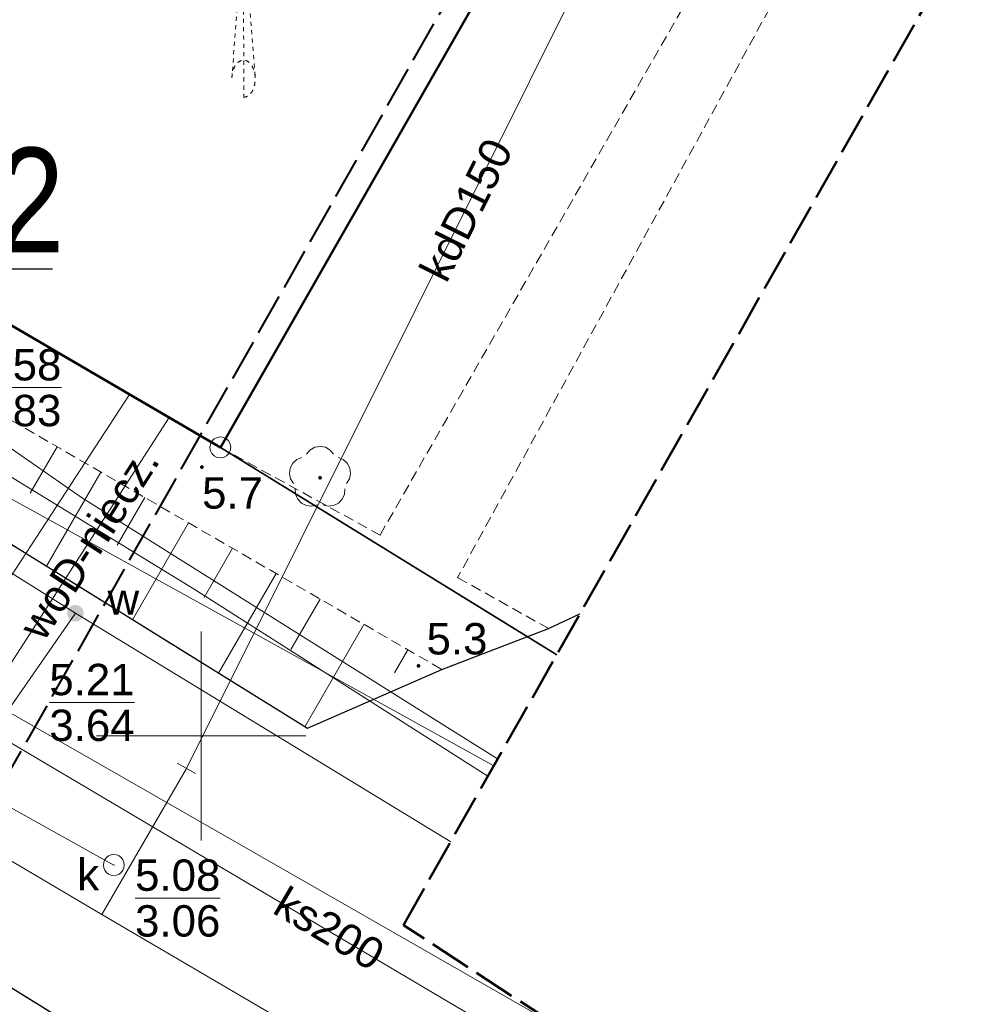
# Model space of a CAD drawing. Extents: x 5477758 to 5478333, y 5918235 to 5918502.
# Tile 63 of 130: x 5477946 to 5477968, y 5918394 to 5918417. Entities that reach past the tile are written whole.
import ezdxf
from ezdxf.enums import TextEntityAlignment as Align

# ---------------------------------------------------------------- set-up
doc = ezdxf.new("R2010")
doc.units = 0
doc.header["$LTSCALE"] = 0.25
doc.header["$PDSIZE"] = 0.75
for name, pattern in [('HIDDEN', [0.375, 0.25, -0.125]), ('PRZER1-1', [2, 1, -1]), ('PRZER2-1', [3, 2, -1]), ('PRZER3-1', [4, 3, -1]), ('PRZER4-1', [5, 4, -1])]:
    doc.linetypes.add(name, pattern=pattern)
doc.layers.get('0').update_dxf_attribs({"linetype": 'CONTINUOUS', "lineweight": 13})
for name, color, linetype, lineweight in [('GEPPGD', 252, 'CONTINUOUS', 18), ('GESBZO', 252, 'CONTINUOUS', 50), ('GESDZI', 30, 'CONTINUOUS', 35), ('GESUZY', 252, 'PRZER1-1', 18), ('GSLKRW', 252, 'CONTINUOUS', 25), ('GSPPRB', 252, 'CONTINUOUS', 20), ('GSPRDL', 252, 'CONTINUOUS', 18), ('GSPWPN', 252, 'CONTINUOUS', 13), ('GSPWPN_O', 252, 'CONTINUOUS', 13), ('GSSKOA', 252, 'PRZER3-1', 18), ('GSSKOD', 252, 'PRZER2-1', 18), ('GSSZSN', 252, 'PRZER2-1', 18), ('GULEPR', 252, 'CONTINUOUS', 18), ('GULGPR', 252, 'CONTINUOUS', 18), ('GULKPR', 252, 'CONTINUOUS', 18), ('GULKPR_O', 252, 'CONTINUOUS', 18), ('GULWPR', 252, 'CONTINUOUS', 18), ('GULWPR_O', 252, 'CONTINUOUS', 18), ('GUPIWZ', 252, 'CONTINUOUS', 18), ('GUPIWZ_O', 252, 'CONTINUOUS', 18), ('GUPKSD', 252, 'CONTINUOUS', 18), ('GUPPRZ', 252, 'CONTINUOUS', 18), ('GUPPRZ_O', 252, 'CONTINUOUS', 18), ('GUPWZA', 252, 'CONTINUOUS', 18), ('GUPWZA_O', 252, 'CONTINUOUS', 18), ('GUPZCP', 252, 'CONTINUOUS', 18), ('krzyże', 252, 'CONTINUOUS', 13), ('zakres', 252, 'PRZER4-1', 50), ('znak_polnocy', 252, 'HIDDEN', 13), ('ZZ_numer-inwentaryzacyjny', 5, 'CONTINUOUS', 25)]:
    doc.layers.add(name, color=color, linetype=linetype, lineweight=lineweight)
doc.layers.add('kołnierz', color=252, linetype='CONTINUOUS', lineweight=70, plot=False)
doc.styles.add('GEO-INFO', font='arial.ttf')
doc.styles.add('zielen', font='ARIALN.TTF', dxfattribs={"height": 2.5})

# ---------------------------------------------------------------- blocks, each defined once
blk = doc.blocks.new('EPPGS')
at = {"color": 0}
blk.add_lwpolyline([(0, 0.5), (0.154508, 0.475528), (0.293893, 0.404508), (0.404508, 0.293893), (0.475528, 0.154508), (0.5, 0), (0.475528, -0.154508), (0.404508, -0.293893), (0.293893, -0.404508), (0.154508, -0.475528), (0, -0.5), (-0.154508, -0.475528), (-0.293893, -0.404508), (-0.404508, -0.293893), (-0.475528, -0.154508), (-0.5, 0), (-0.475528, 0.154508), (-0.404508, 0.293893), (-0.293893, 0.404508), (-0.154508, 0.475528)], close=True, dxfattribs=at)
blk = doc.blocks.new('POINT')
at = {"color": 0}
blk.add_point((0, 0), dxfattribs=at)
blk = doc.blocks.new('KOLO')
blk.add_hatch(color=0).paths.add_polyline_path([(-0.5, 0), (-0.482963, -0.12941), (-0.433013, -0.25), (-0.353553, -0.353553), (-0.25, -0.433013), (-0.12941, -0.482963), (0, -0.5), (0.12941, -0.482963), (0.25, -0.433013), (0.353553, -0.353553), (0.433013, -0.25), (0.482963, -0.12941), (0.5, 0), (0.482963, 0.12941), (0.433013, 0.25), (0.353553, 0.353553), (0.25, 0.433013), (0.12941, 0.482963), (0, 0.5), (-0.12941, 0.482963), (-0.25, 0.433013), (-0.353553, 0.353553), (-0.433013, 0.25), (-0.482963, 0.12941)])
blk = doc.blocks.new('OKRAG_PELNY')
at = {"color": 0}
blk.add_lwpolyline([(0, 0.5), (0.12941, 0.482963), (0.25, 0.433013), (0.353553, 0.353553), (0.433013, 0.25), (0.482963, 0.12941), (0.5, 0), (0.482963, -0.12941), (0.433013, -0.25), (0.353553, -0.353553), (0.25, -0.433013), (0.12941, -0.482963), (0, -0.5), (-0.12941, -0.482963), (-0.25, -0.433013), (-0.353553, -0.353553), (-0.433013, -0.25), (-0.482963, -0.12941), (-0.5, 0), (-0.482963, 0.12941), (-0.433013, 0.25), (-0.353553, 0.353553), (-0.25, 0.433013), (-0.12941, 0.482963)], close=True, dxfattribs=at)
blk = doc.blocks.new('PION_C')
at = {"color": 0}
blk.add_lwpolyline([(0, 0.5), (0, -0.5)], dxfattribs=at)
blk = doc.blocks.new('SPDLP')
blk.add_hatch(color=0).paths.add_polyline_path([(0, -0.09), (0.027812, -0.085595), (0.052901, -0.072812), (0.072812, -0.052901), (0.085595, -0.027812), (0.09, 0), (0.085595, 0.027812), (0.072812, 0.052901), (0.052901, 0.072812), (0.027812, 0.085595), (0, 0.09), (-0.027812, 0.085595), (-0.052901, 0.072812), (-0.072812, 0.052901), (-0.085595, 0.027812), (-0.09, 0), (-0.085595, -0.027812), (-0.072812, -0.052901), (-0.052901, -0.072812), (-0.027812, -0.085595)])
at = {"color": 0}
for points in [[(-0.648554, 1.126667), (-0.481106, 1.325358), (-0.255912, 1.454989), (0, 1.5), (0.255912, 1.454989), (0.481106, 1.325358), (0.648554, 1.126667)], [(-1.271938, -0.268652), (-1.40916, -0.048001), (-1.462858, 0.20623), (-1.426585, 0.463525), (-1.304695, 0.693003), (-1.11182, 0.867117), (-0.871109, 0.964971)], [(0.871109, 0.964971), (1.11182, 0.867117), (1.304695, 0.693003), (1.426585, 0.463525), (1.462858, 0.20623), (1.40916, -0.048001), (1.271938, -0.268652)], [(-0.137547, -1.292703), (-0.389802, -1.355024), (-0.648184, -1.327532), (-0.881678, -1.213525), (-1.062258, -1.026689), (-1.168249, -0.78945), (-1.186929, -0.530282)], [(1.186929, -0.530282), (1.168249, -0.78945), (1.062258, -1.026689), (0.881678, -1.213525), (0.648184, -1.327532), (0.389802, -1.355024), (0.137547, -1.292703)]]:
    blk.add_lwpolyline(points, dxfattribs=at)
blk = doc.blocks.new('znak')
for points in [[(97792.02, 33202.11), (97792.13, 33202.89), (97792.44, 33203.57), (97792.93, 33204.06), (97793.43, 33204.21), (97793.93, 33204.06), (97794.41, 33203.55), (97794.7, 33202.86), (97794.78, 33202.42), (97794.69, 33201.09), (97794.39, 33200.41), (97793.89, 33199.91), (97793.43, 33199.76)], [(97792.05, 33174.15), (97792.16, 33174.92), (97792.47, 33175.6), (97792.96, 33176.1), (97793.46, 33176.25), (97793.96, 33176.09), (97794.44, 33175.59), (97794.73, 33174.9), (97794.84, 33174.01), (97794.72, 33173.13), (97794.42, 33172.44), (97793.92, 33171.95), (97793.47, 33171.8)]]:
    blk.add_spline(points, degree=3)
at = {"layer": 'znak_polnocy', "linetype": 'ByBlock'}
for p, q in [((97793.41, 33222.33, -3.5), (97792.02, 33202.11, -3.5)), ((97794.8, 33202.32, -3.5), (97793.41, 33222.33, -3.5)), ((97793.43, 33204.21, -3.5), (97793.41, 33222.33, -3.5)), ((97793.43, 33204.21, -3.5), (97793.47, 33171.8, -3.5)), ((97791.99, 33198.28, -3.5), (97792.03, 33198.32, -3.5)), ((97791.99, 33198.19, -3.5), (97792.07, 33198.28, -3.5)), ((97791.99, 33198.11, -3.5), (97792.11, 33198.23, -3.5)), ((97791.99, 33198.02, -3.5), (97792.16, 33198.19, -3.5)), ((97791.99, 33197.93, -3.5), (97792.2, 33198.15, -3.5)), ((97791.99, 33197.84, -3.5), (97792.25, 33198.1, -3.5)), ((97791.99, 33197.75, -3.5), (97792.29, 33198.06, -3.5)), ((97791.99, 33197.66, -3.5), (97792.34, 33198.01, -3.5)), ((97791.99, 33197.58, -3.5), (97792.38, 33197.97, -3.5)), ((97791.99, 33197.49, -3.5), (97792.42, 33197.92, -3.5)), ((97791.99, 33197.4, -3.5), (97792.47, 33197.88, -3.5)), ((97791.99, 33197.31, -3.5), (97792.51, 33197.84, -3.5)), ((97791.99, 33197.22, -3.5), (97792.56, 33197.79, -3.5)), ((97791.99, 33197.13, -3.5), (97792.6, 33197.75, -3.5)), ((97791.99, 33197.04, -3.5), (97792.65, 33197.7, -3.5)), ((97791.99, 33196.96, -3.5), (97792.69, 33197.66, -3.5)), ((97791.99, 33196.87, -3.5), (97792.73, 33197.61, -3.5)), ((97791.99, 33196.78, -3.5), (97792.78, 33197.57, -3.5)), ((97791.99, 33196.69, -3.5), (97792.82, 33197.53, -3.5)), ((97791.99, 33196.6, -3.5), (97792.87, 33197.48, -3.5)), ((97791.99, 33196.51, -3.5), (97792.91, 33197.44, -3.5)), ((97791.99, 33196.43, -3.5), (97792.95, 33197.39, -3.5)), ((97791.99, 33196.34, -3.5), (97793, 33197.35, -3.5)), ((97791.99, 33196.25, -3.5), (97793.04, 33197.31, -3.5)), ((97791.99, 33196.16, -3.5), (97793.09, 33197.26, -3.5)), ((97791.99, 33196.07, -3.5), (97793.13, 33197.22, -3.5)), ((97791.99, 33195.98, -3.5), (97793.18, 33197.17, -3.5)), ((97791.99, 33195.9, -3.5), (97793.22, 33197.13, -3.5)), ((97791.99, 33195.81, -3.5), (97793.26, 33197.08, -3.5)), ((97791.99, 33195.72, -3.5), (97793.31, 33197.04, -3.5)), ((97791.99, 33195.63, -3.5), (97793.35, 33197, -3.5)), ((97791.99, 33195.54, -3.5), (97793.4, 33196.95, -3.5)), ((97791.99, 33195.45, -3.5), (97793.44, 33196.91, -3.5)), ((97792, 33195.38, -3.5), (97793.48, 33196.86, -3.5)), ((97792.05, 33195.34, -3.5), (97793.53, 33196.82, -3.5)), ((97792.09, 33195.29, -3.5), (97793.57, 33196.77, -3.5)), ((97792.13, 33195.25, -3.5), (97793.62, 33196.73, -3.5)), ((97792.18, 33195.2, -3.5), (97793.66, 33196.69, -3.5)), ((97792.22, 33195.16, -3.5), (97793.71, 33196.64, -3.5)), ((97792.27, 33195.12, -3.5), (97793.75, 33196.6, -3.5)), ((97792.31, 33195.07, -3.5), (97793.79, 33196.55, -3.5)), ((97792.36, 33195.03, -3.5), (97793.84, 33196.51, -3.5)), ((97792.4, 33194.98, -3.5), (97793.88, 33196.47, -3.5)), ((97794.95, 33195.4, -3.5), (97794.95, 33197.18, -4.5)), ((97791.99, 33190.95, -6), (97791.99, 33195.4, -6)), ((97791.99, 33195.4, -3.5), (97791.99, 33193.62, -3.1)), ((97792.44, 33194.94, -3.5), (97793.93, 33196.42, -3.5)), ((97792.49, 33194.9, -3.5), (97793.97, 33196.38, -3.5)), ((97792.53, 33194.85, -3.5), (97794.01, 33196.33, -3.5)), ((97792.58, 33194.81, -3.5), (97794.06, 33196.29, -3.5)), ((97792.62, 33194.76, -3.5), (97794.1, 33196.24, -3.5)), ((97792.67, 33194.72, -3.5), (97794.15, 33196.2, -3.5)), ((97792.71, 33194.67, -3.5), (97794.19, 33196.16, -3.5)), ((97792.75, 33194.63, -3.5), (97794.24, 33196.11, -3.5)), ((97792.8, 33194.59, -3.5), (97794.28, 33196.07, -3.5)), ((97792.84, 33194.54, -3.5), (97794.32, 33196.02, -3.5)), ((97792.89, 33194.5, -3.5), (97794.37, 33195.98, -3.5)), ((97792.93, 33194.45, -3.5), (97794.41, 33195.93, -3.5)), ((97792.97, 33194.41, -3.5), (97794.46, 33195.89, -3.5)), ((97793.02, 33194.36, -3.5), (97794.5, 33195.85, -3.5)), ((97793.06, 33194.32, -3.5), (97794.54, 33195.8, -3.5)), ((97793.11, 33194.28, -3.5), (97794.59, 33195.76, -3.5)), ((97793.15, 33194.23, -3.5), (97794.63, 33195.71, -3.5)), ((97793.2, 33194.19, -3.5), (97794.68, 33195.67, -3.5)), ((97793.24, 33194.14, -3.5), (97794.72, 33195.63, -3.5)), ((97793.28, 33194.1, -3.5), (97794.77, 33195.58, -3.5)), ((97793.33, 33194.06, -3.5), (97794.81, 33195.54, -3.5)), ((97793.37, 33194.01, -3.5), (97794.85, 33195.49, -3.5)), ((97793.42, 33193.97, -3.5), (97794.9, 33195.45, -3.5)), ((97793.46, 33193.92, -3.5), (97794.94, 33195.4, -3.5)), ((97793.5, 33193.88, -3.5), (97794.95, 33195.33, -3.5)), ((97793.55, 33193.83, -3.5), (97794.95, 33195.24, -3.5)), ((97793.59, 33193.79, -3.5), (97794.95, 33195.15, -3.5)), ((97793.64, 33193.75, -3.5), (97794.95, 33195.06, -3.5)), ((97793.68, 33193.7, -3.5), (97794.95, 33194.97, -3.5)), ((97793.73, 33193.66, -3.5), (97794.95, 33194.88, -3.5)), ((97793.77, 33193.61, -3.5), (97794.95, 33194.8, -3.5)), ((97793.81, 33193.57, -3.5), (97794.95, 33194.71, -3.5)), ((97793.86, 33193.52, -3.5), (97794.95, 33194.62, -3.5)), ((97793.9, 33193.48, -3.5), (97794.95, 33194.53, -3.5)), ((97793.95, 33193.44, -3.5), (97794.95, 33194.44, -3.5)), ((97793.99, 33193.39, -3.5), (97794.95, 33194.35, -3.5)), ((97794.04, 33193.35, -3.5), (97794.95, 33194.27, -3.5)), ((97794.08, 33193.3, -3.5), (97794.95, 33194.18, -3.5)), ((97794.12, 33193.26, -3.5), (97794.95, 33194.09, -3.5)), ((97794.17, 33193.22, -3.5), (97794.95, 33194, -3.5)), ((97794.21, 33193.17, -3.5), (97794.95, 33193.91, -3.5)), ((97794.26, 33193.13, -3.5), (97794.95, 33193.82, -3.5)), ((97794.3, 33193.08, -3.5), (97794.95, 33193.73, -3.5)), ((97794.34, 33193.04, -3.5), (97794.95, 33193.65, -3.5)), ((97794.39, 33192.99, -3.5), (97794.95, 33193.56, -3.5)), ((97794.43, 33192.95, -3.5), (97794.95, 33193.47, -3.5)), ((97794.48, 33192.91, -3.5), (97794.95, 33193.38, -3.5)), ((97794.52, 33192.86, -3.5), (97794.95, 33193.29, -3.5)), ((97794.57, 33192.82, -3.5), (97794.95, 33193.2, -3.5)), ((97794.61, 33192.77, -3.5), (97794.95, 33193.12, -3.5)), ((97794.65, 33192.73, -3.5), (97794.95, 33193.03, -3.5)), ((97794.7, 33192.69, -3.5), (97794.95, 33192.94, -3.5)), ((97793.44, 33192.41, -6), (97792.05, 33174.15, -3.5)), ((97794.83, 33174.36, -3.5), (97793.44, 33192.41, -2.5)), ((97794.74, 33192.64, -3.5), (97794.95, 33192.85, -3.5)), ((97794.79, 33192.6, -3.5), (97794.95, 33192.76, -3.5)), ((97794.83, 33192.55, -3.5), (97794.95, 33192.67, -3.5)), ((97794.87, 33192.51, -3.5), (97794.95, 33192.59, -3.5)), ((97794.92, 33192.46, -3.5), (97794.95, 33192.5, -3.5))]:
    blk.add_line(p, q, dxfattribs=at)
for points in [[(97794.95, 33199.85, -2.5), (97795.17, 33197.18, -2.5), (97794.73, 33197.18, -2.5)], [(97791.76, 33193.62, -2.5), (97792.21, 33193.62, -2.5), (97791.99, 33190.95, -2.5)]]:
    blk.add_solid(points, dxfattribs=at)

msp = doc.modelspace()

# ---------------------------------------------------------------- linework, layer by layer
at = {"color": 7, "linetype": 'Continuous', "lineweight": 13, "flags": 128}
for points in [[(5477950, 5918397.5), (5477950, 5918402.5)], [(5477947.5, 5918400), (5477952.5, 5918400)]]:
    msp.add_lwpolyline(points, dxfattribs=at)
at = {"layer": 'GESBZO', "linetype": 'Continuous', "lineweight": 50}
msp.add_lwpolyline([(5477947.596, 5918427.361), (5477964.141, 5918455.941), (5477973.257, 5918450.553), (5477957.124, 5918422.592), (5477958.789, 5918421.465), (5477950.46, 5918406.9), (5477941.35, 5918412.22), (5477949.411, 5918426.304)], close=True, dxfattribs=at)
at = {"layer": 'GESDZI', "linetype": 'Continuous'}
for points in [[(5477937.825, 5918494.464), (5477897.61, 5918435.89), (5477897.31, 5918433.06), (5477897.73, 5918431.34), (5477913.96, 5918422.85), (5477918.68, 5918425.35), (5477941.35, 5918412.22), (5477950.46, 5918406.9), (5477958.503, 5918401.94)], [(5477958.503, 5918401.94), (5477950.46, 5918406.9), (5477941.35, 5918412.22), (5477918.68, 5918425.35), (5477913.96, 5918422.85), (5477922.92, 5918418.17), (5477916.33, 5918408.95), (5477972.897, 5918373.915)]]:
    msp.add_lwpolyline(points, dxfattribs=at)
at = {"layer": 'GESUZY', "linetype": 'PRZER1-1', "lineweight": 18, "ltscale": 0.5}
for points in [[(5477958.503, 5918401.94), (5477950.46, 5918406.9), (5477941.35, 5918412.22), (5477918.68, 5918425.35), (5477913.96, 5918422.85), (5477897.73, 5918431.34), (5477897.31, 5918433.06), (5477897.61, 5918435.89), (5477937.825, 5918494.464)], [(5477937.825, 5918494.464), (5477897.61, 5918435.89), (5477897.31, 5918433.06), (5477897.73, 5918431.34), (5477913.96, 5918422.85), (5477918.68, 5918425.35), (5477941.35, 5918412.22), (5477950.46, 5918406.9), (5477958.503, 5918401.94)]]:
    msp.add_lwpolyline(points, dxfattribs=at)
at = {"layer": 'GSLKRW', "linetype": 'Continuous', "lineweight": 25}
for points in [[(5477920.002, 5918420.365), (5477922.774, 5918418.644), (5477934.671, 5918411.296), (5477936.246, 5918410.3), (5477952.54, 5918400.183)], [(5477974.636, 5918376.629), (5477959.233, 5918385.576), (5477951.149, 5918390.455), (5477931.59, 5918402.551), (5477916.923, 5918411.582)], [(5477952.54, 5918400.183), (5477955.756, 5918401.59), (5477958.309, 5918402.569), (5477959.059, 5918402.92)]]:
    msp.add_lwpolyline(points, dxfattribs=at)
at = {"layer": 'GSPPRB', "linetype": 'Continuous', "lineweight": 20}
for p in [(5477948.29, 5918408.168), (5477949.238, 5918407.614), (5477954.279, 5918404.806), (5477956.135, 5918403.788), (5477958.309, 5918402.569), (5477955.756, 5918401.59), (5477952.54, 5918400.183), (5477947.622, 5918395.734)]:
    msp.add_point(p, dxfattribs=at)
at = {"layer": 'GSSKOA', "linetype": 'PRZER3-1', "lineweight": 18, "ltscale": 0.5}
msp.add_lwpolyline([(5477895.308, 5918432.497, 0.01241), (5477895.353, 5918432.004, 0.157577), (5477897.052, 5918428.743), (5477911.178, 5918420.326, 0.107372), (5477915.322, 5918419.772, 0.229991), (5477917.649, 5918421.865), (5477920.002, 5918420.365), (5477922.774, 5918418.644), (5477934.671, 5918411.296), (5477936.246, 5918410.3), (5477952.54, 5918400.183), (5477955.756, 5918401.59), (5477958.309, 5918402.569), (5477959.059, 5918402.92)], format="xyb", dxfattribs=at)
msp.add_lwpolyline([(5477974.636, 5918376.629), (5477959.233, 5918385.576), (5477951.149, 5918390.455), (5477931.59, 5918402.551), (5477916.923, 5918411.582)], dxfattribs=at)
at = {"layer": 'GSSKOD', "linetype": 'PRZER2-1', "lineweight": 18, "ltscale": 0.5}
for points in [[(5477964.287, 5918457.946), (5477974.857, 5918451.467, -0.191303), (5477977.119, 5918444.664, -0.067534), (5477975.879, 5918437.577), (5477970.144, 5918427.702), (5477965.273, 5918420.409), (5477963.954, 5918418.054), (5477956.135, 5918403.788)], [(5477954.279, 5918404.806), (5477974.493, 5918439.999, 0.092657), (5477975.121, 5918446.676, 0.188707), (5477973.696, 5918450.211), (5477973.257, 5918450.553), (5477964.141, 5918455.941), (5477963.369, 5918456.364)], [(5477909.644, 5918410.498, -0.138117), (5477912.469, 5918412.502, -0.17002), (5477916.923, 5918411.582), (5477931.59, 5918402.551), (5477951.149, 5918390.455), (5477959.233, 5918385.576), (5477974.636, 5918376.629)]]:
    msp.add_lwpolyline(points, format="xyb", dxfattribs=at)
for points in [[(5477938.77, 5918413.769), (5477941.353, 5918412.218), (5477950.459, 5918406.901), (5477954.279, 5918404.806)], [(5477956.135, 5918403.788), (5477958.309, 5918402.569), (5477955.756, 5918401.59)]]:
    msp.add_lwpolyline(points, dxfattribs=at)
at = {"layer": 'GSSZSN', "linetype": 'PRZER2-1', "lineweight": 18, "ltscale": 0.5}
for points in [[(5477955.756, 5918401.59), (5477952.54, 5918400.183), (5477936.246, 5918410.3), (5477937.354, 5918412.245)], [(5477937.354, 5918412.245), (5477955.756, 5918401.59)]]:
    msp.add_lwpolyline(points, dxfattribs=at)
at = {"layer": 'GSSZSN', "linetype": 'Continuous', "lineweight": 18, "flags": 128}
for points in [[(5477946.555, 5918406.917), (5477945.912, 5918405.807)], [(5477947.603, 5918406.31), (5477946.299, 5918404.058)], [(5477948.652, 5918405.703), (5477947.99, 5918404.561)], [(5477949.7, 5918405.096), (5477948.359, 5918402.779)], [(5477950.749, 5918404.489), (5477950.069, 5918403.314)], [(5477951.797, 5918403.882), (5477950.418, 5918401.501)], [(5477952.846, 5918403.275), (5477952.147, 5918402.068)], [(5477953.894, 5918402.668), (5477952.478, 5918400.222)], [(5477954.943, 5918402.06), (5477954.622, 5918401.507)]]:
    msp.add_lwpolyline(points, dxfattribs=at)
at = {"layer": 'GULEPR', "linetype": 'Continuous', "lineweight": 18}
for points in [[(5477956.997, 5918399.286), (5477946.078, 5918405.328), (5477936.07, 5918410.789), (5477942.415, 5918423.098), (5477922.29, 5918434.078), (5477912.965, 5918439.958), (5477903.098, 5918445.156)], [(5477957.09, 5918399.45), (5477955.548, 5918400.414), (5477947.165, 5918405.69), (5477945.326, 5918406.96), (5477944.742, 5918407.21), (5477944.409, 5918407.308), (5477943.687, 5918407.502), (5477942.91, 5918407.71), (5477940.285, 5918408.946), (5477937.356, 5918410.529), (5477930.158, 5918414.889), (5477924.924, 5918417.889), (5477918.703, 5918421.594), (5477904.953, 5918430.272), (5477898.015, 5918434.574), (5477896.72, 5918434.791)], [(5477956.855, 5918399.036), (5477949.833, 5918403.508), (5477944.777, 5918406.603), (5477944.059, 5918406.92), (5477942.974, 5918407.121), (5477940.705, 5918408.105), (5477938.886, 5918409.123), (5477933.346, 5918412.411), (5477923.958, 5918417.873), (5477918.134, 5918421.314), (5477906.504, 5918428.715), (5477897.757, 5918434.117), (5477896.584, 5918434.328), (5477896.452, 5918434.356)]]:
    msp.add_lwpolyline(points, dxfattribs=at)
at = {"layer": 'GULGPR', "linetype": 'Continuous', "lineweight": 18}
msp.add_lwpolyline([(5477939.588, 5918394.835), (5477948.29, 5918408.168)], dxfattribs=at)
at = {"layer": 'GULKPR', "linetype": 'Continuous', "lineweight": 18}
for points in [[(5477960.59, 5918421.133), (5477949.647, 5918399.225)], [(5477956.789, 5918390.358), (5477947.622, 5918395.734), (5477945.657, 5918396.892), (5477932.951, 5918404.334), (5477930.059, 5918406.036), (5477923.516, 5918409.832), (5477920.145, 5918411.846), (5477914.819, 5918414.967), (5477910.792, 5918417.059)], [(5477947.913, 5918396.914), (5477915.758, 5918414.847)], [(5477961.729, 5918390.199), (5477934.013, 5918406.601)], [(5477949.647, 5918399.225), (5477947.622, 5918395.734)]]:
    msp.add_lwpolyline(points, dxfattribs=at)
at = {"layer": 'GULWPR', "linetype": 'Continuous', "lineweight": 18}
for points in [[(5477955.968, 5918397.472), (5477946.993, 5918402.936), (5477941.139, 5918406.6), (5477936.272, 5918409.44), (5477935.954, 5918409.731), (5477922.073, 5918418.277), (5477917.15, 5918417.448), (5477915.953, 5918418.122), (5477894.353, 5918430.945)], [(5477894.488, 5918431.165), (5477897.208, 5918429.641), (5477922.238, 5918414.33), (5477935.328, 5918406.317), (5477940.653, 5918403.243), (5477944.829, 5918400.897), (5477958.681, 5918392.967)], [(5477945.378, 5918401.625), (5477949.238, 5918407.614)], [(5477946.993, 5918402.936), (5477940.715, 5918393.893)]]:
    msp.add_lwpolyline(points, dxfattribs=at)
at = {"layer": 'GUPPRZ_O', "linetype": 'Continuous', "lineweight": 9, "flags": 128}
for points in [[(5477944.619, 5918408.33), (5477946.657, 5918408.33)], [(5477946.37, 5918400.803), (5477948.408, 5918400.803)], [(5477948.421, 5918396.124), (5477950.459, 5918396.124)]]:
    msp.add_lwpolyline(points, dxfattribs=at)
at = {"layer": 'kołnierz', "linetype": 'PRZER4-1', "lineweight": 50}
msp.add_lwpolyline([(5477977.309, 5918380.798), (5477954.837, 5918395.479), (5477993.178, 5918463.057), (5477934.574, 5918496.308), (5477890.354, 5918424.446), (5477901.969, 5918417.467), (5477859.483, 5918348.301), (5477882.168, 5918332.75), (5477926.647, 5918301.778)], close=True, dxfattribs=at)
at = {"layer": 'krzyże', "linetype": 'Continuous', "lineweight": 13, "flags": 128}
for points in [[(5477950, 5918397.5), (5477950, 5918402.5)], [(5477947.5, 5918400), (5477952.5, 5918400)]]:
    msp.add_lwpolyline(points, dxfattribs=at)
at = {"layer": 'zakres', "linetype": 'PRZER4-1', "lineweight": 40}
msp.add_lwpolyline([(5477963.54, 5918377.848), (5477941.504, 5918392.244), (5477979.546, 5918459.295), (5477938.033, 5918482.848), (5477904.167, 5918427.813), (5477915.775, 5918420.837), (5477872.982, 5918351.171), (5477887.852, 5918340.978), (5477923.836, 5918315.921)], close=True, dxfattribs=at)
at = {"layer": 'ZZ_numer-inwentaryzacyjny'}
msp.add_lwpolyline([(5477941.943, 5918417.22), (5477943.323, 5918411.171), (5477946.448, 5918411.171)], dxfattribs=at)

# ---------------------------------------------------------------- block references
at = {"layer": 'GEPPGD', "lineweight": 18, "xscale": 0.5, "yscale": 0.5}
msp.add_blockref('EPPGS', (5477950.46, 5918406.9), dxfattribs=at)
at = {"layer": 'GSPRDL', "color": 96, "lineweight": 18, "true_color": 0x008000, "xscale": 0.5, "yscale": 0.5}
msp.add_blockref('SPDLP', (5477952.844, 5918406.176), dxfattribs=at)
at = {"layer": 'GSPWPN', "lineweight": 13, "xscale": 0.09, "yscale": 0.09}
for p in [(5477950.018, 5918406.43), (5477955.198, 5918401.676)]:
    msp.add_blockref('KOLO', p, dxfattribs=at)
at = {"layer": 'GUPIWZ', "lineweight": 18, "xscale": 0.5, "yscale": 0.5}
msp.add_blockref('OKRAG_PELNY', (5477947.913, 5918396.914), dxfattribs=at)
at = {"layer": 'GUPKSD', "lineweight": 18, "xscale": 0.5, "yscale": 0.5}
msp.add_blockref('POINT', (5477947.913, 5918396.914), dxfattribs=at)
at = {"layer": 'GUPPRZ', "lineweight": 18}
for p in [(5477946.993, 5918402.936), (5477947.913, 5918396.914)]:
    msp.add_blockref('POINT', p, dxfattribs=at)
at = {"layer": 'GUPWZA', "lineweight": 18, "xscale": 0.4, "yscale": 0.4, "rotation": 328.4388467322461}
msp.add_blockref('KOLO', (5477946.993, 5918402.936), dxfattribs=at)
at = {"layer": 'GUPZCP', "lineweight": 18, "xscale": 0.5, "yscale": 0.5, "rotation": 239.892421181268}
msp.add_blockref('PION_C', (5477949.647, 5918399.225), dxfattribs=at)
at = {"layer": 'znak_polnocy', "color": 0, "xscale": 0.2, "yscale": 0.2, "zscale": 0.2}
msp.add_blockref('znak', (5458392.325, 5911780.912), dxfattribs=at)

# ---------------------------------------------------------------- texts
at = {"layer": 'GSPWPN_O', "linetype": 'Continuous', "lineweight": 0, "style": 'GEO-INFO'}
for s, p in [('5.7', (5477950.023, 5918405.437)), ('5.3', (5477955.391, 5918401.95))]:
    msp.add_text(s, height=0.75, dxfattribs=at).set_placement(p)
at = {"layer": 'GULKPR_O', "linetype": 'Continuous', "lineweight": 0, "style": 'GEO-INFO'}
msp.add_text('kdD150', height=0.75, rotation=63.4569, dxfattribs=at).set_placement((5477956.323, 5918412.591), align=Align.MIDDLE)
msp.add_text('ks200', height=0.75, rotation=329.3843, dxfattribs=at).set_placement((5477953.066, 5918395.394), align=Align.MIDDLE_CENTER)
at = {"layer": 'GULWPR_O', "linetype": 'Continuous', "lineweight": 0, "style": 'GEO-INFO'}
msp.add_text('woD-niecz.', height=0.75, rotation=57.1938, dxfattribs=at).set_placement((5477947.308, 5918404.619), align=Align.MIDDLE)
at = {"layer": 'GUPIWZ_O', "linetype": 'Continuous', "lineweight": 0, "style": 'GEO-INFO'}
msp.add_text('k', height=0.75, dxfattribs=at).set_placement((5477947.559, 5918396.312), align=Align.RIGHT)
at = {"layer": 'GUPPRZ_O', "linetype": 'Continuous', "lineweight": 0, "style": 'GEO-INFO'}
for s, p in [('5.58', (5477944.619, 5918408.503)), ('4.83', (5477944.619, 5918407.408)), ('5.21', (5477946.37, 5918400.975)), ('3.64', (5477946.37, 5918399.88)), ('5.08', (5477948.421, 5918396.297)), ('3.06', (5477948.421, 5918395.202))]:
    msp.add_text(s, height=0.75, dxfattribs=at).set_placement(p)
at = {"layer": 'GUPWZA_O', "linetype": 'Continuous', "lineweight": 0, "style": 'GEO-INFO'}
msp.add_text('w', height=0.75, dxfattribs=at).set_placement((5477948.518, 5918402.901), align=Align.RIGHT)
at = {"layer": 'ZZ_numer-inwentaryzacyjny', "linetype": 'Continuous', "insert": (5477943.542, 5918414.068), "char_height": 2.5, "width": 3.31586, "attachment_point": 1, "style": 'zielen'}
msp.add_mtext('42', dxfattribs=at)

doc.saveas('drawing.dxf')
